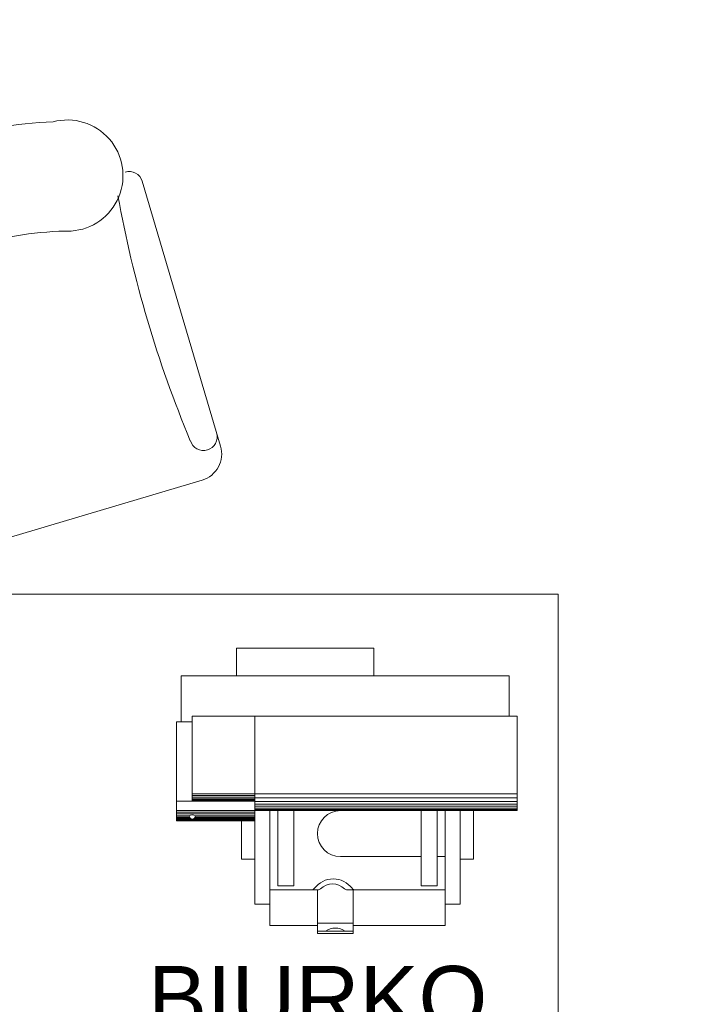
# Model space of a CAD drawing. Header units: millimetres. Extents: x 26866 to 1024070, y -428191 to 408885.
# Tile 229 of 248: x 215442 to 216288, y 389681 to 390923. Entities that reach past the tile are written whole.
import ezdxf

# ---------------------------------------------------------------- set-up
doc = ezdxf.new("R2010")
doc.units = ezdxf.units.MM
doc.header["$LTSCALE"] = 2
for name, color, linetype, lineweight in [('0_OPIS', 7, 'Continuous', 13), ('3DPLAN_A_TABELKA POMIESZCZEŃ', 7, 'Continuous', 0), ('Opisy', 7, 'Continuous', 13)]:
    doc.layers.add(name, color=color, linetype=linetype, lineweight=lineweight)
doc.layers.add('3DPLAN_A_KRESKOWANIE 1', color=253, linetype='Continuous')
doc.layers.add('3DPLAN_A_OPIS', color=8, linetype='Continuous')
doc.layers.add('FURNITURE ZD 1 500', color=7, linetype='Continuous', lineweight=13, true_color=0x9fa8a5)
doc.styles.add('ARIAL', font='arial.ttf')

# ---------------------------------------------------------------- blocks, each defined once
blk = doc.blocks.new('sillon 1')
for p, q in [((-0.3048, -0.1525), (-0.3048, -0.1525)), ((0.3048, -0.1523), (0.3048, -0.1523)), ((-0.3305, -0.6887), (-0.3302, -0.1779)), ((0.3302, -0.1777), (0.3299, -0.6886)), ((0.2791, -0.7394), (-0.2797, -0.7395))]:
    blk.add_line(p, q)
for centre, radius, start, end in [((0.0002, -0.8255), 0.8255, 75.7655, 104.2656), ((-0.2003, -0.1283), 0.1029, 91.5852, 282.6959), ((0.2004, -0.1282), 0.1029, 257.3352, 88.4459), ((-0.3048, -0.1779), 0.0254, 90.0156, 180.0156), ((0.3048, -0.1777), 0.0254, 0.0156, 90.0156), ((-2.4547, -0.4252), 2.188, 353.7526, 6.1565), ((2.4544, -0.4285), 2.188, 173.7526, 186.1565), ((0.0002, -0.8382), 0.635, 73.7554, 106.2758), ((-0.3051, -0.6633), 0.0254, 180.0156, 0.0156), ((0.3045, -0.6632), 0.0254, 180.0156, 0.0156), ((-0.2797, -0.6887), 0.0508, 180.0156, 270.0156), ((0.2791, -0.6886), 0.0508, 270.0156, 0.0156)]:
    blk.add_arc(centre, radius, start, end)
blk = doc.blocks.new('kondygnacja -1')
at = {"layer": '3DPLAN_A_KRESKOWANIE 1'}
h = blk.add_hatch(dxfattribs=at)
h.set_pattern_fill('ANSI31', color=256, scale=7.5, style=0)
h.set_pattern_definition([(45, (23044.838, -26883.88), (-16.83798, 16.83798), [])])
h.paths.add_polyline_path([(31677.49, -24430.84), (30214.87, -24430.84), (30214.87, -24470.84), (30429.61, -24470.84), (30429.61, -24477.84), (30447.61, -24477.84), (30447.61, -24818.84), (30476.61, -24818.84), (30476.61, -24470.84), (31012.61, -24470.84), (31012.61, -24478.84), (31079.61, -24478.84), (31079.61, -24470.84), (31638.61, -24470.84), (31638.61, -25036.84), (31079.61, -25036.84), (31079.61, -25028.84), (31012.61, -25028.84), (31012.61, -25036.84), (30611.38, -25036.84), (30611.38, -25072.84), (31023.61, -25072.84), (31034.61, -25082.84), (31034.61, -25330.84), (31023.61, -25340.84), (30831.4, -25340.84, -0.038531), (30832.58, -25356.18), (30832.58, -25371.84), (31079.61, -25371.84), (31079.61, -25072.84), (31638.61, -25072.84), (31638.61, -25943.84), (30832.58, -25943.84), (30832.58, -26009.84), (31677.49, -26009.84)])
h.paths.add_polyline_path([(30682.61, -26009.84), (30832.58, -26009.84), (30832.58, -25943.84), (30760.61, -25943.84), (30760.61, -25454.67), (30735.61, -25464.58), (30735.61, -25943.84), (30682.61, -25943.84)])
h.paths.add_polyline_path([(30679.61, -25371.84), (30735.61, -25371.84), (30735.61, -25464.58), (30760.61, -25454.67), (30760.61, -25371.84), (30832.58, -25371.84), (30832.58, -25356.18, 0.038531), (30831.4, -25340.84), (30679.61, -25340.84)])
h.paths.add_polyline_path([(30355.83, -25371.84), (30425.61, -25371.84), (30425.61, -25379.84), (30463.61, -25379.84), (30463.61, -25424.74), (30471.61, -25424.74), (30471.61, -25395.84), (30533.61, -25395.84), (30533.61, -25371.84), (30576.61, -25371.84), (30576.61, -25341.84), (30472.61, -25341.84), (30472.61, -25326.84), (30427.61, -25326.84), (30427.61, -25341.84), (30355.83, -25341.84)])
h.paths.add_polyline_path([(30456.61, -25936.84), (30425.61, -25936.84), (30425.61, -25945.84), (30380.61, -25945.84), (30380.61, -26009.84), (30512.61, -26009.84), (30512.61, -25943.84), (30466.61, -25943.84), (30466.61, -25712.84), (30456.61, -25712.84)])
h.paths.add_polyline_path([(28888.61, -25941.84), (28888.61, -26009.84), (29013.61, -26009.84), (29013.61, -25941.84)])
h.paths.add_polyline_path([(28591.17, -26009.84), (28591.17, -25944.84), (28547.61, -25944.84), (28547.61, -26009.84)])
h.paths.add_polyline_path([(28624.61, -25870.53), (28654.8, -25870.53), (28654.8, -25924.53), (28624.61, -25924.53), (28624.61, -25944.84), (28591.17, -25944.84), (28591.17, -26009.84), (28713.61, -26009.84), (28713.61, -25941.84), (28672.61, -25941.84), (28672.61, -25932.84), (28657.61, -25932.84), (28657.61, -25716.84), (28624.61, -25716.84)])
h.paths.add_polyline_path([(28372.61, -25944.84), (28328.61, -25944.84), (28328.61, -25907.84), (28282.61, -25907.84), (28282.61, -25944.84), (28248.61, -25944.84), (28248.61, -26009.84), (28372.61, -26009.84)])
h.paths.add_polyline_path([(28092.61, -25563.84), (28054.61, -25563.84), (28054.61, -25383.84), (28067.6, -25383.84), (28067.61, -25375.84), (28340.61, -25375.84), (28340.61, -25341.84), (28070.61, -25341.84), (28070.61, -25332.84), (28030.61, -25332.84), (28030.61, -25395.6), (28048.71, -25395.6), (28048.71, -25449.6), (28030.61, -25449.6), (28030.61, -26009.84), (28073.61, -26009.84), (28073.61, -25944.84), (28054.61, -25944.84), (28054.61, -25668.84), (28092.61, -25668.84)])
h.paths.add_polyline_path([(27949.61, -25495.75), (27949.61, -25507.75), (27983.29, -25507.75), (27983.29, -25521.75), (27949.61, -25521.75), (27949.61, -25531.84), (27999.61, -25531.84), (27999.61, -25934.84), (27982.61, -25934.84), (27982.61, -25942.84), (27947.61, -25942.84), (27947.61, -26009.84), (28026.62, -26009.84), (28026.62, -25449.6), (27999.61, -25449.6), (27999.61, -25463.84), (27949.61, -25463.84), (27949.61, -25481.75), (27983.29, -25481.75), (27983.29, -25495.75)])
h.paths.add_polyline_path([(27982.61, -25361.84), (27952.61, -25361.84), (27952.61, -25332.84), (28026.62, -25332.84), (28026.62, -25395.6), (27999.61, -25395.6), (27999.61, -25377.84), (27982.61, -25377.84)])
h.paths.add_polyline_path([(26818.61, -25892.84), (26781.49, -25892.84), (26781.49, -26009.84), (26894.54, -26009.84), (26894.54, -25942.84), (26830.61, -25942.84), (26830.61, -25930.84), (26818.61, -25930.84)])
h.paths.add_polyline_path([(26894.54, -26009.84), (27115.94, -26009.84), (27115.94, -25942.84), (26894.54, -25942.84)])
h.paths.add_polyline_path([(27115.94, -25942.84), (27115.94, -26009.84), (27466.61, -26009.84), (27466.61, -25942.84), (27427.61, -25942.84), (27427.61, -25933.84), (27384.61, -25933.84), (27384.61, -25942.84)])
h.paths.add_polyline_path([(27641.61, -25942.84), (27641.61, -26009.84), (27802.61, -26009.84), (27802.61, -25942.84)])
h.paths.add_polyline_path([(30621.1, -25040.47), (30688.37, -25040.47), (30688.37, -25072.87), (30621.1, -25072.87)], flags=24)
at = {"layer": 'FURNITURE ZD 1 500', "lineweight": 0}
for p, q in [((30571.57, -25786.98), (30571.57, -25790.48)), ((30588.87, -25786.98), (30571.57, -25786.98)), ((30588.87, -25786.98), (30588.87, -25790.48)), ((30564.57, -25790.48), (30564.57, -25796.28)), ((30605.97, -25790.48), (30564.57, -25790.48)), ((30605.97, -25790.48), (30605.97, -25795.58)), ((30565.97, -25795.58), (30565.97, -25806.28)), ((30606.97, -25795.58), (30565.97, -25795.58)), ((30573.87, -25795.58), (30573.87, -25819.28)), ((30606.97, -25795.58), (30606.97, -25807.48)), ((30565.97, -25796.28), (30563.97, -25796.28)), ((30563.97, -25796.28), (30563.97, -25808.78)), ((30606.97, -25805.38), (30565.97, -25805.38)), ((30573.87, -25805.57), (30565.97, -25805.57)), ((30573.87, -25806.28), (30563.97, -25806.28)), ((30573.87, -25805.77), (30565.97, -25805.77)), ((30573.87, -25805.97), (30565.97, -25805.97)), ((30573.87, -25806.12), (30565.97, -25806.12)), ((30573.87, -25806.2), (30565.97, -25806.2)), ((30606.97, -25805.87), (30573.87, -25805.87)), ((30606.97, -25806.32), (30573.87, -25806.32)), ((30606.97, -25806.65), (30573.87, -25806.65)), ((30606.97, -25807.48), (30563.97, -25807.48)), ((30573.87, -25807.69), (30563.97, -25807.69)), ((30573.87, -25807.88), (30563.97, -25807.88)), ((30565.62, -25808.12), (30563.97, -25808.12)), ((30573.87, -25808.12), (30566.31, -25808.12)), ((30606.97, -25806.93), (30573.87, -25806.93)), ((30606.97, -25807.15), (30573.87, -25807.15)), ((30606.97, -25807.32), (30573.87, -25807.32)), ((30575.77, -25807.48), (30575.77, -25821.98)), ((30576.77, -25807.48), (30576.77, -25816.98)), ((30578.77, -25807.48), (30578.77, -25816.98)), ((30594.87, -25807.48), (30594.87, -25816.98)), ((30596.87, -25807.48), (30596.87, -25816.98)), ((30597.87, -25807.48), (30597.87, -25821.98)), ((30599.77, -25807.48), (30599.77, -25819.28)), ((30601.47, -25807.48), (30601.47, -25813.58)), ((30565.59, -25808.29), (30563.97, -25808.29)), ((30565.66, -25808.41), (30563.97, -25808.41)), ((30565.86, -25808.54), (30563.97, -25808.54)), ((30573.87, -25808.63), (30563.97, -25808.63)), ((30573.87, -25808.69), (30563.97, -25808.69)), ((30573.87, -25808.74), (30563.97, -25808.74)), ((30573.87, -25808.78), (30563.97, -25808.78)), ((30573.87, -25808.54), (30566.07, -25808.54)), ((30573.87, -25808.41), (30566.27, -25808.41)), ((30573.87, -25808.29), (30566.34, -25808.29)), ((30572.17, -25808.78), (30572.17, -25813.58)), ((30573.87, -25813.58), (30572.17, -25813.58)), ((30594.87, -25813.28), (30584.67, -25813.28)), ((30597.87, -25813.28), (30596.87, -25813.28)), ((30601.47, -25813.58), (30599.77, -25813.58)), ((30581.81, -25817.48), (30575.77, -25817.48)), ((30578.77, -25816.98), (30576.77, -25816.98)), ((30581.77, -25817.48), (30581.77, -25822.98)), ((30597.87, -25817.48), (30585.54, -25817.48)), ((30586.27, -25817.48), (30586.27, -25822.98)), ((30596.87, -25816.98), (30594.87, -25816.98)), ((30575.77, -25819.28), (30573.87, -25819.28)), ((30599.77, -25819.28), (30597.87, -25819.28)), ((30586.27, -25821.68), (30581.77, -25821.68)), ((30581.77, -25821.98), (30575.77, -25821.98)), ((30586.27, -25822.68), (30581.77, -25822.68)), ((30586.27, -25822.98), (30581.77, -25822.98)), ((30597.87, -25821.98), (30586.27, -25821.98))]:
    blk.add_line(p, q, dxfattribs=at)
blk.add_lwpolyline([(30612.17, -25780.16), (30471.69, -25780.16), (30471.69, -25850.16), (30612.17, -25850.16)], close=True, dxfattribs=at)
for centre, radius, start, end in [((30565.97, -25808.7), 0.677, 53.802, 126.198), ((30584.67, -25810.38), 2.9, 90, 270), ((30565.97, -25808.15), 0.4, 180, 0), ((30583.77, -25819.04), 2.95, 36.733, 143.267), ((30583.68, -25818.91), 2.18, 45.879, 134.121), ((30581, -25816.98), 0.5, 270, 323.267), ((30581.81, -25816.98), 0.5, 270, 314.121), ((30585.54, -25816.98), 0.5, 225.879, 270), ((30586.53, -25816.98), 0.5, 216.733, 270), ((30584.02, -25824.44), 2.15, 54.5107, 125.4893)]:
    blk.add_arc(centre, radius, start, end, dxfattribs=at)
at = {"layer": 'FURNITURE ZD 1 500', "lineweight": 0, "xscale": 68.17499999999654, "yscale": 68.17499999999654, "zscale": 68.17499999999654, "rotation": 16.51781425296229}
blk.add_blockref('sillon 1', (30534.63, -25722.88), dxfattribs=at)
at = {"layer": '3DPLAN_A_OPIS', "color": 1, "lineweight": 30, "style": 'ARIAL'}
for tag, p in [('PRZESUNIĘCIE_WEJŚCIA', (27655.16, -24535.33)), ('WYŁĄCZONE', (27007.18, -24723.98)), ('Z_OPRACOWANIA', (26996.84, -24746.42)), ('WYŁĄCZONE', (30803.05, -24760.87)), ('Z_OPRACOWANIA', (30792.71, -24783.3)), ('WYŁĄCZONE', (28894.9, -24826.59)), ('Z_OPRACOWANIA', (28884.56, -24849.03)), ('POWIĘKSZENIE_WEJŚCIA', (28313.68, -25144.41)), ('POWIĘKSZENIE_WEJŚCIA', (29600.62, -25191.36)), ('POWIĘKSZENIE_WEJŚCIA', (28011.45, -25235.42)), ('WYŁĄCZONE', (29754.42, -25678.17)), ('Z_OPRACOWANIA', (29744.08, -25700.6)), ('WYJŚCIE_EWAKUACYJNE', (27763.79, -26106.07))]:
    blk.add_attdef(tag, p, '', height=12, dxfattribs=at)
at = {"layer": '3DPLAN_A_OPIS', "color": 0, "lineweight": 30, "style": 'ARIAL'}
for tag, p in [('UGUL_1', (29350.3, -24586.01)), ('UGUL_2', (29622.92, -24586.01)), ('UGUL_3', (29833.15, -24586.01))]:
    blk.add_attdef(tag, p, '', height=12, dxfattribs=at)
at = {"layer": '3DPLAN_A_TABELKA POMIESZCZEŃ', "ltscale": 0.5, "style": 'ARIAL'}
for tag, p in [('KURTYNA', (27861.91, -26064.85)), ('POWIETRZNA', (27861.91, -26084.56))]:
    blk.add_attdef(tag, p, '', height=12, dxfattribs=at)
at = {"layer": 'Opisy', "ltscale": 0.5, "insert": (30544.6, -25827.07), "char_height": 8, "width": 74.3914, "attachment_point": 1, "style": 'ARIAL'}
blk.add_mtext('\\pxqc;BIURKO', dxfattribs=at)

msp = doc.modelspace()

# ---------------------------------------------------------------- block references
at = {"layer": '0_OPIS', "xscale": 10, "yscale": 10, "zscale": 10}
msp.add_blockref('kondygnacja -1', (-90000, 648000), dxfattribs=at)

doc.saveas('drawing.dxf')
